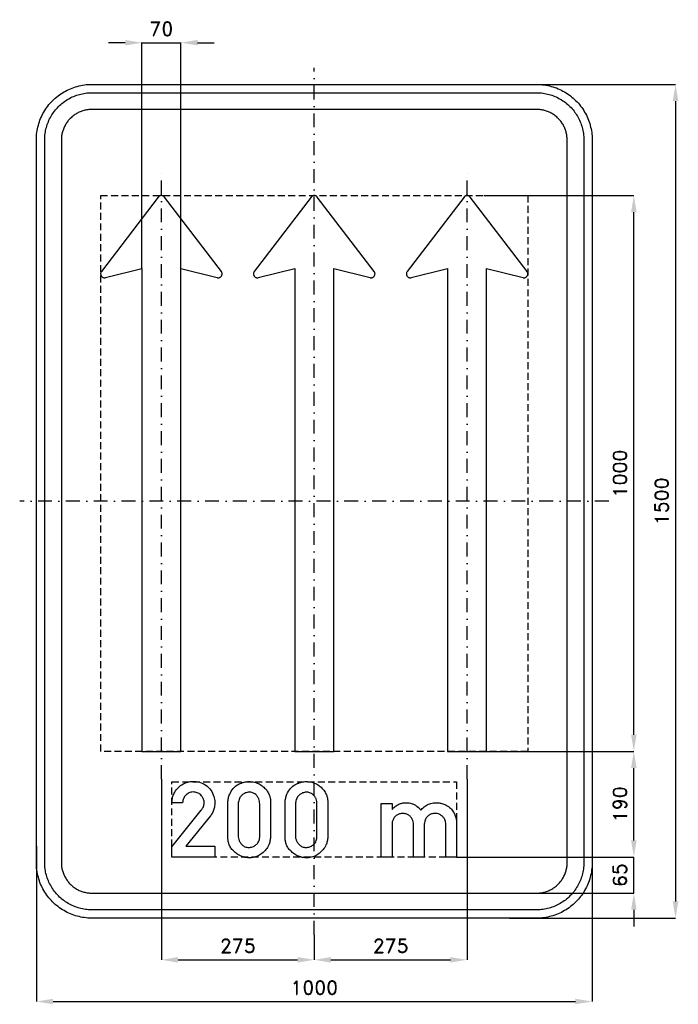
# Model space of a CAD drawing. Header units: millimetres. Extents: x -530 to 655, y -905 to 866.
import ezdxf

# ---------------------------------------------------------------- set-up
doc = ezdxf.new("R2010")
doc.units = ezdxf.units.MM
doc.header["$LTSCALE"] = 5
doc.linetypes.add('ČERCHOVANÁX2', pattern=[2, 1, -0.5, 0, -0.5])
doc.linetypes.add('ČÁRKOVANÁX2', pattern=[1.5, 1, -0.5])
doc.layers.add('Kóty', color=2, linetype='Continuous')
doc.layers.add('Značka', color=7, linetype='Continuous')
doc.styles.get("Standard").update_dxf_attribs({"font": 'romand.shx', "height": 25})
doc.dimstyles.get("Standard").update_dxf_attribs({"dimtxt": 25, "dimasz": 30, "dimexe": 0.18, "dimexo": 0.0625, "dimgap": 12.5, "dimtad": 1, "dimdec": 0, "dimzin": 0, "dimdsep": 46, "dimtxsty": 'Standard', "dimcen": 0.09, "dimadec": 0, "dimazin": 0, "dimtfac": 1, "dimtdec": 0, "dimtofl": 0, "dimtmove": 0, "dimatfit": 3, "dimfxl": 1, "dimtolj": 1, "dimtzin": 0, "dimarcsym": 0})

# ---------------------------------------------------------------- blocks, each defined once
blk = doc.blocks.new('*D0')
at = {"layer": 'Defpoints', "color": 0, "transparency": 16777216}
for p in [(339.5, 750), (351.4, -750), (650, -750)]:
    blk.add_point(p, dxfattribs=at)
at = {"layer": 'Kóty', "color": 0, "lineweight": -2, "transparency": 16777216}
for p, q in [((339.6, 750), (650.2, 750)), ((650, 720), (650, -720)), ((351.5, -750), (650.2, -750))]:
    blk.add_line(p, q, dxfattribs=at)
at = {"layer": 'Kóty', "color": 0, "transparency": 16777216}
for points in [[(645, 720), (655, 720), (650, 750)], [(645, -720), (655, -720), (650, -750)]]:
    blk.add_solid(points, dxfattribs=at)
at = {"layer": 'Kóty', "color": 0, "transparency": 16777216, "insert": (625, 0), "char_height": 25, "attachment_point": 5, "rotation": 90}
blk.add_mtext('\\A1;1500', dxfattribs=at)
blk = doc.blocks.new('*D1')
at = {"layer": 'Defpoints', "color": 0, "transparency": 16777216}
for p in [(304.86, 550), (575, 550), (304.86, -450)]:
    blk.add_point(p, dxfattribs=at)
at = {"layer": 'Kóty', "color": 0, "lineweight": -2, "transparency": 16777216}
for p, q in [((304.9225, 550), (575.18, 550)), ((575, -420), (575, 520)), ((304.9225, -450), (575.18, -450))]:
    blk.add_line(p, q, dxfattribs=at)
at = {"layer": 'Kóty', "color": 0, "transparency": 16777216}
for points in [[(570, 520), (580, 520), (575, 550)], [(570, -420), (580, -420), (575, -450)]]:
    blk.add_solid(points, dxfattribs=at)
at = {"layer": 'Kóty', "color": 0, "transparency": 16777216, "insert": (550, 50), "char_height": 25, "attachment_point": 5, "rotation": 90}
blk.add_mtext('\\A1;1000', dxfattribs=at)
blk = doc.blocks.new('*D2')
at = {"layer": 'Defpoints', "color": 0, "transparency": 16777216}
for p in [(256.1, -640), (575, -640), (382, -705)]:
    blk.add_point(p, dxfattribs=at)
at = {"layer": 'Kóty', "color": 0, "lineweight": -2, "transparency": 16777216}
for p, q in [((575, -610), (575, -580)), ((256.2, -640), (575.2, -640)), ((382.1, -705), (575.2, -705)), ((575, -735), (575, -765))]:
    blk.add_line(p, q, dxfattribs=at)
at = {"layer": 'Kóty', "color": 0, "transparency": 16777216}
for points in [[(570, -610), (580, -610), (575, -640)], [(570, -735), (580, -735), (575, -705)]]:
    blk.add_solid(points, dxfattribs=at)
at = {"layer": 'Kóty', "color": 0, "transparency": 16777216, "insert": (550, -672.5), "char_height": 25, "attachment_point": 5, "rotation": 90}
blk.add_mtext('\\A1;65', dxfattribs=at)
blk = doc.blocks.new('*D3')
at = {"layer": 'Defpoints', "color": 0, "transparency": 16777216}
for p in [(304.9225, -450), (575, -450), (256.03, -640)]:
    blk.add_point(p, dxfattribs=at)
at = {"layer": 'Kóty', "color": 0, "lineweight": -2, "transparency": 16777216}
for p, q in [((304.985, -450), (575.18, -450)), ((575, -610), (575, -480)), ((256.0925, -640), (575.18, -640))]:
    blk.add_line(p, q, dxfattribs=at)
at = {"layer": 'Kóty', "color": 0, "transparency": 16777216}
for points in [[(570, -480), (580, -480), (575, -450)], [(570, -610), (580, -610), (575, -640)]]:
    blk.add_solid(points, dxfattribs=at)
at = {"layer": 'Kóty', "color": 0, "transparency": 16777216, "insert": (550, -545), "char_height": 25, "attachment_point": 5, "rotation": 90}
blk.add_mtext('\\A1;190', dxfattribs=at)
blk = doc.blocks.new('*D4')
at = {"layer": 'Defpoints', "color": 0, "transparency": 16777216}
for p in [(-240.07, 825), (-310.07, 418.53), (-240.07, 418.53)]:
    blk.add_point(p, dxfattribs=at)
at = {"layer": 'Kóty', "color": 0, "lineweight": -2, "transparency": 16777216}
for p, q in [((-340.07, 825), (-370.07, 825)), ((-310.07, 418.5925), (-310.07, 825.18)), ((-240.07, 418.5925), (-240.07, 825.18)), ((-210.07, 825), (-180.07, 825))]:
    blk.add_line(p, q, dxfattribs=at)
at = {"layer": 'Kóty', "color": 0, "transparency": 16777216}
for points in [[(-340.07, 830), (-340.07, 820), (-310.07, 825)], [(-210.07, 830), (-210.07, 820), (-240.07, 825)]]:
    blk.add_solid(points, dxfattribs=at)
at = {"layer": 'Kóty', "color": 0, "transparency": 16777216, "insert": (-275.07, 850), "char_height": 25, "attachment_point": 5}
blk.add_mtext('\\A1;70', dxfattribs=at)
blk = doc.blocks.new('*D5')
at = {"layer": 'Defpoints', "color": 0, "transparency": 16777216}
for p in [(-275.05, -500), (0, -780), (0, -825)]:
    blk.add_point(p, dxfattribs=at)
at = {"layer": 'Kóty', "color": 0, "lineweight": -2, "transparency": 16777216}
for p, q in [((-275.05, -500.0625), (-275.05, -825.18)), ((0, -780.0625), (0, -825.18)), ((-245.05, -825), (-30, -825))]:
    blk.add_line(p, q, dxfattribs=at)
at = {"layer": 'Kóty', "color": 0, "transparency": 16777216}
for points in [[(-245.05, -820), (-245.05, -830), (-275.05, -825)], [(-30, -820), (-30, -830), (0, -825)]]:
    blk.add_solid(points, dxfattribs=at)
at = {"layer": 'Kóty', "color": 0, "transparency": 16777216, "insert": (-137.525, -800), "char_height": 25, "attachment_point": 5}
blk.add_mtext('\\A1;275', dxfattribs=at)
blk = doc.blocks.new('*D6')
at = {"layer": 'Defpoints', "color": 0, "transparency": 16777216}
for p in [(274.95, -500), (0, -780), (274.95, -825)]:
    blk.add_point(p, dxfattribs=at)
at = {"layer": 'Kóty', "color": 0, "lineweight": -2, "transparency": 16777216}
for p, q in [((274.95, -500.0625), (274.95, -825.18)), ((0, -780.0625), (0, -825.18)), ((30, -825), (244.95, -825))]:
    blk.add_line(p, q, dxfattribs=at)
at = {"layer": 'Kóty', "color": 0, "transparency": 16777216}
for points in [[(30, -820), (30, -830), (0, -825)], [(244.95, -820), (244.95, -830), (274.95, -825)]]:
    blk.add_solid(points, dxfattribs=at)
at = {"layer": 'Kóty', "color": 0, "transparency": 16777216, "insert": (137.475, -800), "char_height": 25, "attachment_point": 5}
blk.add_mtext('\\A1;275', dxfattribs=at)
blk = doc.blocks.new('*D7')
at = {"layer": 'Defpoints', "color": 0, "transparency": 16777216}
for p in [(-500, -620.4), (500, -621.8), (500, -900)]:
    blk.add_point(p, dxfattribs=at)
at = {"layer": 'Kóty', "color": 0, "lineweight": -2, "transparency": 16777216}
for p, q in [((-500, -620.4), (-500, -900.2)), ((500, -621.8), (500, -900.2)), ((-470, -900), (470, -900))]:
    blk.add_line(p, q, dxfattribs=at)
at = {"layer": 'Kóty', "color": 0, "transparency": 16777216}
for points in [[(-470, -895), (-470, -905), (-500, -900)], [(470, -895), (470, -905), (500, -900)]]:
    blk.add_solid(points, dxfattribs=at)
at = {"layer": 'Kóty', "color": 0, "transparency": 16777216, "insert": (0, -875), "char_height": 25, "attachment_point": 5}
blk.add_mtext('\\A1;1000', dxfattribs=at)

msp = doc.modelspace()

# ---------------------------------------------------------------- linework, layer by layer
at = {"layer": 'Kóty'}
for points in [[(-310.07, 825), (-240.07, 825)], [(575, -705), (575, -640)]]:
    msp.add_lwpolyline(points, dxfattribs=at)
at = {"layer": 'Značka', "color": 6, "linetype": 'ČERCHOVANÁX2', "ltscale": 5}
for points in [[(0, -780), (0, 780)], [(-275.05, -500), (-275.05, 600)], [(274.95, -500), (274.95, 600)], [(530, 0), (-530, 0)]]:
    msp.add_lwpolyline(points, dxfattribs=at)
at = {"layer": 'Značka', "color": 5}
for points in [[(-400, -750), (-400.393, -749.9988), (-400.785, -749.9969, -0.0321801), (-413.6978, -749.0925, -0.0354432), (-426.3873, -746.4557, -0.0362667), (-438.6591, -742.3068, -0.0344205), (-450.2266, -736.4713, -0.0337216), (-461.0042, -729.2849, -0.0340847), (-470.7107, -720.7107, -0.0342086), (-479.2931, -711.0064, -0.0342292), (-486.4713, -700.2266, -0.0340441), (-492.2651, -688.6512, -0.0334121), (-496.4557, -676.3873, -0.0341269), (-499.1355, -663.6918, -0.0367447), (-499.9969, -650.785), (-499.9989, -650.393), (-500, -650), (-500, 650), (-499.9988, 650.39), (-499.9969, 650.79, -0.0321796), (-499.0925, 663.7, -0.0354411), (-496.4557, 676.39, -0.0362697), (-492.3068, 688.66, -0.0344172), (-486.4713, 700.23, -0.033719), (-479.2849, 711, -0.0340776), (-470.7107, 720.71, -0.0342077), (-461.0064, 729.29, -0.0342268), (-450.2266, 736.47, -0.0340514), (-438.6512, 742.27, -0.0334162), (-426.3873, 746.46, -0.0341286), (-413.6918, 749.14, -0.0367456), (-400.785, 750), (-400.393, 750), (-400, 750), (400, 750), (400.393, 750), (400.785, 750, -0.0321794), (413.698, 749.09, -0.0354509), (426.387, 746.46, -0.0362816), (438.659, 742.31, -0.0344246), (450.227, 736.47, -0.0337312), (461.004, 729.28, -0.034081), (470.711, 720.71, -0.0342138), (479.293, 711.01, -0.0342285), (486.471, 700.23, -0.0340344), (492.265, 688.65, -0.0334114), (496.46, 676.39, -0.0341223), (499.14, 663.69, -0.0367412), (500, 650.79), (500, 650.39), (500, 650), (500, -650), (500, -650.393), (500, -650.785, -0.0321792), (499.09, -663.6978, -0.0354418), (496.46, -676.3873, -0.0362638), (492.307, -688.6591, -0.0344153), (486.471, -700.2266, -0.0337192), (479.285, -711.0042, -0.034086), (470.711, -720.7107, -0.0342054), (461.006, -729.2931, -0.0342295), (450.227, -736.4713, -0.0340459), (438.651, -742.2651, -0.0334135), (426.387, -746.4557, -0.034127), (413.692, -749.1355, -0.036745), (400.785, -749.9969), (400.393, -749.9989), (400, -750), (-400, -750)], [(-400, -735), (-400.334, -734.999), (-400.668, -734.9974, -0.0321799), (-411.6431, -734.2286, -0.0354431), (-422.4292, -731.9874, -0.036267), (-432.8602, -728.4608, -0.0344205), (-442.6926, -723.5006, -0.0337214), (-451.8536, -717.3922, -0.0340847), (-460.1041, -710.1041, -0.0342085), (-467.3991, -701.8554, -0.0342292), (-473.5006, -692.6926, -0.0340447), (-478.4254, -682.8535, -0.0334123), (-481.9874, -672.4292, -0.0341271), (-484.2652, -661.638, -0.0367448), (-484.9974, -650.668), (-484.9991, -650.334), (-485, -650), (-485, 650), (-484.999, 650.33), (-484.9974, 650.67, -0.0321808), (-484.2286, 661.64, -0.0354437), (-481.9874, 672.43, -0.0362674), (-478.4608, 682.86, -0.034419), (-473.5006, 692.69, -0.0337112), (-467.3922, 701.85, -0.0340785), (-460.1041, 710.1, -0.034195), (-451.8554, 717.4, -0.0342194), (-442.6926, 723.5, -0.0340514), (-432.8535, 728.43, -0.0334085), (-422.4292, 731.99, -0.0341207), (-411.638, 734.27, -0.0367451), (-400.668, 735), (-400.334, 735), (-400, 735), (400, 735), (400.334, 735), (400.668, 735, -0.0321738), (411.643, 734.23, -0.0354396), (422.429, 731.99, -0.0362613), (432.86, 728.46, -0.0344296), (442.693, 723.5, -0.0337309), (451.854, 717.39, -0.0340802), (460.104, 710.1, -0.0342125), (467.399, 701.86, -0.03423), (473.501, 692.69, -0.0340367), (478.425, 682.85, -0.0334178), (481.987, 672.43, -0.0341274), (484.265, 661.64, -0.0367509), (484.997, 650.67), (484.999, 650.33), (485, 650), (485, -650), (484.999, -650.334), (484.997, -650.668, -0.0321847), (484.229, -661.6431, -0.0354498), (481.987, -672.4292, -0.0362714), (478.461, -682.8602, -0.0344187), (473.501, -692.6926, -0.0337149), (467.392, -701.8536, -0.0340831), (460.104, -710.1041, -0.0342094), (451.855, -717.3991, -0.0342308), (442.693, -723.5006, -0.0340424), (432.854, -728.4254, -0.0334111), (422.429, -731.9874, -0.0341271), (411.638, -734.2652, -0.0367448), (400.668, -734.9974), (400.334, -734.9991), (400, -735), (-400, -735)], [(-400, -705), (400, -705), (400.216, -704.9994), (400.432, -704.9983, 0.0321799), (407.534, -704.5008, 0.0354424), (414.513, -703.0507, 0.0362647), (421.263, -700.7687, 0.0344223), (427.625, -697.5592, 0.033717), (433.552, -693.6067, 0.034088), (438.891, -688.8909, 0.0342122), (443.611, -683.5535, 0.0342287), (447.559, -677.6246, 0.0340415), (450.746, -671.2582, 0.0334124), (453.051, -664.513, 0.0341249), (454.525, -657.5305, 0.0367432), (454.998, -650.432), (454.999, -650.216), (455, -650), (455, 650), (454.999, 650.22), (454.998, 650.43, 0.0321867), (454.501, 657.53, 0.0354421), (453.051, 664.51, 0.0362779), (450.769, 671.26, 0.0344207), (447.559, 677.62, 0.0337176), (443.607, 683.55, 0.0340785), (438.891, 688.89, 0.0341988), (433.554, 693.61, 0.0342361), (427.625, 697.56, 0.0340303), (421.258, 700.75, 0.033395), (414.513, 703.05, 0.0341092), (407.53, 704.52, 0.0367438), (400.432, 705), (400.216, 705), (400, 705), (-400, 705), (-400.216, 705), (-400.432, 705, 0.0321706), (-407.5338, 704.5, 0.0354292), (-414.513, 703.05, 0.036266), (-421.2625, 700.77, 0.0344312), (-427.6246, 697.56, 0.0337345), (-433.5523, 693.61, 0.034079), (-438.8909, 688.89, 0.0342245), (-443.6112, 683.55, 0.0342352), (-447.5592, 677.62, 0.0340405), (-450.7458, 671.26, 0.0334087), (-453.0507, 664.51, 0.034125), (-454.5245, 657.53, 0.0367448), (-454.9983, 650.43), (-454.9994, 650.22), (-455, 650), (-455, -650), (-454.9994, -650.216), (-454.9983, -650.432, 0.0321797), (-454.5008, -657.5338, 0.0354429), (-453.0507, -664.513, 0.0362669), (-450.7687, -671.2625, 0.0344214), (-447.5592, -677.6246, 0.0337215), (-443.6067, -683.5523, 0.0340845), (-438.8909, -688.8909, 0.0342083), (-433.5535, -693.6112, 0.0342301), (-427.6246, -697.5592, 0.0340439), (-421.2582, -700.7458, 0.0334124), (-414.513, -703.0507, 0.0341275), (-407.5305, -704.5245, 0.0367453), (-400.432, -704.9983), (-400.216, -704.9994), (-400, -705)], [(-240.07, -450), (-240.07, 418.53), (-174.41, 402.3), (-174.28, 402.27), (-174.15, 402.24), (-173.24, 402.12, 0.0355617), (-172.32, 402.12), (-171.47, 402.22), (-170.65, 402.43), (-169.85, 402.74), (-169.1, 403.14), (-168.39, 403.63), (-167.75, 404.21), (-167.52, 404.46), (-167.29, 404.73), (-167.08, 405.01), (-166.88, 405.3), (-166.37, 406.22), (-166.01, 407.2), (-165.82, 408.03), (-165.73, 408.87), (-165.75, 409.72), (-165.87, 410.55), (-166.1, 411.37), (-166.43, 412.16), (-166.59, 412.47), (-166.76, 412.77), (-166.88, 412.95), (-167.01, 413.13), (-167.09, 413.24), (-167.17, 413.35), (-269.51, 547.25), (-269.57, 547.32), (-269.63, 547.4), (-270.08, 547.91), (-270.58, 548.37), (-271.09, 548.76), (-271.64, 549.09), (-272.21, 549.38), (-272.8, 549.61), (-273.41, 549.8), (-274.04, 549.92), (-274.3, 549.95), (-274.56, 549.97), (-274.72, 549.98), (-274.88, 549.99), (-274.98, 549.99), (-275.08, 549.99), (-275.18, 549.99), (-275.28, 549.99), (-275.47, 549.98), (-275.67, 549.97), (-276.15, 549.91), (-276.62, 549.82), (-277.24, 549.65), (-277.83, 549.43), (-278.41, 549.15), (-278.95, 548.82), (-279.47, 548.45), (-279.95, 548.02), (-280.13, 547.84), (-280.3, 547.65), (-280.41, 547.53), (-280.51, 547.4), (-280.57, 547.32), (-280.63, 547.25), (-382.93, 413.35), (-383.01, 413.24), (-383.09, 413.13), (-383.57, 412.35), (-383.93, 411.51), (-384.18, 410.69), (-384.32, 409.85), (-384.35, 409), (-384.29, 408.15), (-384.12, 407.3), (-383.84, 406.49), (-383.7, 406.17), (-383.55, 405.85), (-383.37, 405.55), (-383.19, 405.25), (-382.55, 404.41), (-381.79, 403.69), (-381.11, 403.19), (-380.37, 402.77), (-379.59, 402.45), (-378.77, 402.23), (-377.93, 402.11, 0.0337987), (-377.08, 402.1), (-376.73, 402.12), (-376.39, 402.17), (-376.17, 402.2), (-375.95, 402.24), (-375.82, 402.27), (-375.69, 402.3), (-310.07, 418.53), (-310.07, -450), (-240.07, -450)], [(34.95, -450), (34.95, 418.53), (100.62, 402.3), (100.75, 402.27), (100.88, 402.24), (101.78, 402.12, 0.0355617), (102.7, 402.12), (103.55, 402.22), (104.38, 402.43), (105.18, 402.74), (105.93, 403.14), (106.63, 403.63), (107.27, 404.21), (107.51, 404.46), (107.73, 404.73), (107.95, 405.01), (108.15, 405.3), (108.66, 406.22), (109.02, 407.2), (109.21, 408.03), (109.29, 408.87), (109.27, 409.72), (109.15, 410.55), (108.93, 411.37), (108.6, 412.16), (108.44, 412.47), (108.26, 412.77), (108.14, 412.95), (108.02, 413.13), (107.94, 413.24), (107.86, 413.35), (5.51, 547.25), (5.45, 547.32), (5.39, 547.4), (4.94, 547.91), (4.44, 548.37), (3.93, 548.76), (3.39, 549.09), (2.82, 549.38), (2.23, 549.61), (1.61, 549.8), (0.98, 549.92), (0.72, 549.95), (0.47, 549.97), (0.3, 549.98), (0.14, 549.99), (0.04, 549.99), (-0.06, 549.99), (-0.15, 549.99), (-0.25, 549.99), (-0.45, 549.98), (-0.64, 549.97), (-1.12, 549.91), (-1.6, 549.82), (-2.21, 549.65), (-2.81, 549.43), (-3.38, 549.15), (-3.93, 548.82), (-4.44, 548.45), (-4.92, 548.02), (-5.1, 547.84), (-5.28, 547.65), (-5.38, 547.53), (-5.49, 547.4), (-5.55, 547.32), (-5.61, 547.25), (-107.91, 413.35), (-107.99, 413.24), (-108.07, 413.13), (-108.54, 412.35), (-108.91, 411.51), (-109.15, 410.69), (-109.29, 409.85), (-109.33, 409), (-109.26, 408.15), (-109.09, 407.3), (-108.82, 406.49), (-108.68, 406.17), (-108.52, 405.85), (-108.35, 405.55), (-108.16, 405.25), (-107.52, 404.41), (-106.77, 403.69), (-106.09, 403.19), (-105.34, 402.77), (-104.56, 402.45), (-103.75, 402.23), (-102.91, 402.11, 0.0337987), (-102.05, 402.1), (-101.71, 402.12), (-101.36, 402.17), (-101.14, 402.2), (-100.93, 402.24), (-100.8, 402.27), (-100.67, 402.3), (-35.05, 418.53), (-35.05, -450), (34.95, -450)], [(309.98, -450), (309.98, 418.53), (375.64, 402.3), (375.77, 402.27), (375.9, 402.24), (376.81, 402.12, 0.0355617), (377.73, 402.12), (378.58, 402.22), (379.4, 402.43), (380.2, 402.74), (380.95, 403.14), (381.66, 403.63), (382.3, 404.21), (382.53, 404.46), (382.76, 404.73), (382.97, 405.01), (383.17, 405.3), (383.68, 406.22), (384.04, 407.2), (384.23, 408.03), (384.32, 408.87), (384.3, 409.72), (384.18, 410.55), (383.95, 411.37), (383.62, 412.16), (383.46, 412.47), (383.29, 412.77), (383.17, 412.95), (383.04, 413.13), (382.96, 413.24), (382.88, 413.35), (280.54, 547.25), (280.48, 547.32), (280.42, 547.4), (279.97, 547.91), (279.47, 548.37), (278.96, 548.76), (278.41, 549.09), (277.84, 549.38), (277.25, 549.61), (276.64, 549.8), (276.01, 549.92), (275.75, 549.95), (275.49, 549.97), (275.33, 549.98), (275.17, 549.99), (275.07, 549.99), (274.97, 549.99), (274.87, 549.99), (274.77, 549.99), (274.58, 549.98), (274.38, 549.97), (273.9, 549.91), (273.43, 549.82), (272.81, 549.65), (272.22, 549.43), (271.64, 549.15), (271.1, 548.82), (270.58, 548.45), (270.1, 548.02), (269.92, 547.84), (269.75, 547.65), (269.64, 547.53), (269.54, 547.4), (269.48, 547.32), (269.42, 547.25), (167.11, 413.35), (167.04, 413.24), (166.96, 413.13), (166.48, 412.35), (166.12, 411.51), (165.87, 410.69), (165.73, 409.85), (165.7, 409), (165.76, 408.15), (165.93, 407.3), (166.21, 406.49), (166.35, 406.17), (166.5, 405.85), (166.68, 405.55), (166.86, 405.25), (167.5, 404.41), (168.26, 403.69), (168.94, 403.19), (169.68, 402.77), (170.46, 402.45), (171.28, 402.23), (172.12, 402.11, 0.0337987), (172.97, 402.1), (173.32, 402.12), (173.66, 402.17), (173.88, 402.2), (174.1, 402.24), (174.23, 402.27), (174.36, 402.3), (239.98, 418.53), (239.98, -450), (309.98, -450)], [(-256.03, -640), (-256.03, -621.958), (-203.22, -555.498), (-202.45, -554.521), (-201.71, -553.516, 0.0829791), (-198.85, -547.512, 0.0943981), (-198.22, -540.887, 0.0921532), (-199.61, -534.894, 0.0840255), (-203.01, -529.694, 0.0981467), (-208.99, -525.033, 0.106049), (-216.25, -523.098, 0.106166), (-223.63, -524.027, 0.0999533), (-230.11, -527.837, 0.0837277), (-234.15, -532.512, 0.0916537), (-236.31, -538.159), (-236.64, -540.244), (-236.82, -542.35), (-256.03, -542.35), (-255.98, -540.535), (-255.89, -538.722, -0.0594225), (-254.29, -530.616, -0.058226), (-250.83, -523.042, -0.0721484), (-244.4, -514.743, -0.0722198), (-235.92, -508.614, -0.0614808), (-227.77, -505.261, -0.0599421), (-219.03, -503.959, -0.0830621), (-206.56, -505.412, -0.0870443), (-195.24, -510.92, -0.0877596), (-186.16, -519.658, -0.0877873), (-180.63, -530.903, -0.0684788), (-178.91, -540.504, -0.0624169), (-179.73, -550.253, -0.0506904), (-181.84, -557.506, -0.0618401), (-185.48, -564.034), (-186.2, -565.02), (-186.94, -565.989), (-230.8, -620.734), (-178.97, -620.734), (-178.97, -640), (-256.03, -640)], [(-155.34, -544.094), (-155.35, -542.884), (-155.34, -541.675, -0.0490265), (-154.46, -534.293, -0.0499929), (-152.12, -527.163, -0.0795418), (-145.92, -516.976, -0.0890969), (-136.81, -509.43, -0.0597951), (-129.83, -506.201, -0.0520207), (-122.29, -504.592, -0.0620169), (-112.46, -504.58, -0.0645003), (-102.96, -507.011, -0.0554379), (-95.61, -510.687, -0.0554872), (-89.25, -515.884, -0.0511063), (-84.57, -521.502, -0.0548889), (-81.19, -527.964, -0.0452566), (-79.46, -533.51, -0.0459917), (-78.77, -539.256), (-78.74, -541.268), (-78.77, -543.278), (-78.77, -602.116), (-78.76, -603.325), (-78.77, -604.534, -0.0517783), (-79.68, -611.531, -0.049691), (-81.99, -618.245, -0.0667972), (-87.02, -626.695, -0.065912), (-94.09, -633.545, -0.0611027), (-101.69, -638.187, -0.0641443), (-110.2, -640.802, -0.0696624), (-119.99, -641.323, -0.0674499), (-129.55, -639.198, -0.0568158), (-137.26, -635.548, -0.0496032), (-144.06, -630.325, -0.0480623), (-149.21, -624.754, -0.0659016), (-152.92, -618.245, -0.0547556), (-154.72, -612.326, -0.0423693), (-155.34, -606.152), (-155.37, -604.131), (-155.34, -602.116), (-155.34, -544.094)], [(-52.33, -544.094), (-52.34, -542.884), (-52.33, -541.675, -0.0490265), (-51.45, -534.293, -0.0499929), (-49.11, -527.163, -0.0795418), (-42.91, -516.976, -0.0890969), (-33.8, -509.43, -0.0597951), (-26.82, -506.201, -0.0520207), (-19.29, -504.592, -0.0620169), (-9.46, -504.58, -0.0645003), (0.05, -507.011, -0.0554379), (7.4, -510.687, -0.0554872), (13.76, -515.884, -0.0511197), (18.43, -521.502, -0.0549482), (21.82, -527.964, -0.0452363), (23.54, -533.51, -0.0459706), (24.24, -539.256), (24.27, -541.268), (24.24, -543.278), (24.24, -602.116), (24.25, -603.325), (24.24, -604.534, -0.0517267), (23.33, -611.531, -0.049691), (21.02, -618.245, -0.0667758), (15.99, -626.695, -0.065912), (8.92, -633.545, -0.0611027), (1.31, -638.187, -0.0641443), (-7.19, -640.802, -0.0696624), (-16.98, -641.323, -0.0674499), (-26.54, -639.198, -0.0568158), (-34.25, -635.548, -0.0496032), (-41.06, -630.325, -0.0480623), (-46.2, -624.754, -0.0659016), (-49.91, -618.245, -0.0547556), (-51.71, -612.326, -0.0423693), (-52.33, -606.152), (-52.36, -604.131), (-52.33, -602.116), (-52.33, -544.094)], [(-136.81, -544.094), (-136.81, -602.116), (-136.82, -602.925), (-136.81, -603.733, 0.0738963), (-135.86, -608.731, 0.0595341), (-133.59, -613.408, 0.0707199), (-129.76, -618.217, 0.0945857), (-124.71, -621.466, 0.108402), (-117.96, -622.799, 0.0875516), (-111.02, -621.466, 0.0781521), (-105.53, -618.612, 0.08816), (-101.34, -614.209, 0.0617759), (-99.38, -610.531, 0.0611714), (-98.36, -606.503), (-98.17, -604.314), (-98.12, -602.116), (-98.12, -544.094), (-98.25, -542.184), (-98.46, -540.283, 0.0583392), (-99.73, -535.533, 0.0647204), (-102.14, -531.198, 0.0880889), (-106.72, -526.589, 0.0978886), (-112.62, -523.942, 0.0998457), (-119.19, -523.529, 0.0882648), (-125.51, -525.545, 0.0741645), (-130.17, -528.708, 0.0756998), (-133.66, -533.055, 0.0525995), (-135.4, -536.706, 0.0461164), (-136.39, -540.62), (-136.63, -542.354), (-136.81, -544.094)], [(-33.8, -544.094), (-33.8, -602.116), (-33.81, -602.925), (-33.8, -603.733, 0.0738963), (-32.85, -608.731, 0.0595341), (-30.58, -613.408, 0.0707199), (-26.75, -618.217, 0.0945857), (-21.71, -621.466, 0.108402), (-14.95, -622.799, 0.0875516), (-8.01, -621.466, 0.0781521), (-2.52, -618.612, 0.08816), (1.67, -614.209, 0.0617759), (3.63, -610.531, 0.0611714), (4.65, -606.503), (4.84, -604.314), (4.89, -602.116), (4.89, -544.094), (4.76, -542.184), (4.55, -540.283, 0.0583392), (3.27, -535.533, 0.0647204), (0.86, -531.198, 0.0880889), (-3.72, -526.589, 0.0978886), (-9.61, -523.942, 0.0998457), (-16.18, -523.529, 0.0882648), (-22.51, -525.545, 0.0741645), (-27.16, -528.708, 0.0756998), (-30.65, -533.055, 0.0525995), (-32.39, -536.706, 0.0461164), (-33.38, -540.62), (-33.62, -542.354), (-33.8, -544.094)], [(120.66, -639.986), (120.66, -543.517), (140.04, -543.517), (140.04, -554.261), (141.1, -553.087), (142.18, -551.941, -0.0538256), (147.45, -547.642, -0.0546358), (153.54, -544.558, -0.0497782), (159.36, -542.826, -0.0499047), (165.4, -542.28, -0.0445993), (170.78, -542.705, -0.0453435), (175.99, -544.08, -0.0415337), (180.77, -546.2, -0.0347546), (185.18, -549.03), (187.6, -550.943), (189.78, -553.108), (190.8, -554.331), (191.78, -555.597), (192.92, -554.243), (194.11, -552.925, -0.072075), (201.34, -547.269, -0.0664565), (209.88, -543.756, -0.0355099), (214.59, -542.683, -0.0358379), (219.38, -542.294, -0.05052), (226.27, -542.853, -0.0496604), (232.97, -544.783, -0.0682901), (241.4, -549.328, -0.0733018), (248.21, -556.005, -0.0568437), (252.23, -562.357, -0.0488648), (254.83, -569.406), (255.46, -571.997), (255.86, -574.623), (255.96, -575.81), (256.03, -577), (256.03, -639.986), (236.66, -639.986), (236.66, -580.895), (236.64, -580.171), (236.61, -579.447), (236, -575.843), (234.68, -572.416, 0.0676888), (232, -568.307, 0.066944), (228.33, -565.047, 0.0735534), (223.5, -562.565, 0.0743163), (218.16, -561.587, 0.080741), (212.29, -562.172, 0.0806605), (206.88, -564.583, 0.0705074), (202.99, -567.785, 0.0753606), (200.2, -571.923, 0.0507408), (198.88, -575.415), (198.16, -579.081), (198.09, -579.609), (198.02, -580.136), (198.02, -639.986), (178.69, -639.986), (178.69, -580.516), (178.66, -579.707), (178.61, -578.898, 0.0737768), (177.49, -574.076, 0.0690263), (175.04, -569.716, 0.0747189), (171.3, -565.774, 0.0737741), (166.56, -563.092, 0.0890559), (159.93, -561.603, 0.093657), (153.22, -562.544, 0.0733258), (148.64, -564.67, 0.0711427), (144.85, -568.014, 0.0770048), (141.72, -572.836, 0.0779908), (140.21, -578.322), (140.12, -579.053), (140.04, -579.784), (140.04, -639.986), (120.66, -639.986)]]:
    msp.add_lwpolyline(points, format="xyb", dxfattribs=at)
at = {"layer": 'Značka', "color": 6, "linetype": 'ČÁRKOVANÁX2', "ltscale": 2.5}
for points in [[(-384.29, -450), (-384.29, 550), (384.29, 550), (384.29, -450), (-384.29, -450)], [(-256.03, -640), (-256.03, -505), (256.03, -505), (256.03, -640), (-256.03, -640)]]:
    msp.add_lwpolyline(points, dxfattribs=at)

# ---------------------------------------------------------------- dimensions: what is measured, and where the dimension line sits
at = {"layer": 'Kóty'}
for base, p1, p2, picture, middle in [((-240.07, 825), (-310.07, 418.53), (-240.07, 418.53), '*D4', (-275.07, 850)), ((0, -825), (-275.05, -500), (0, -780), '*D5', (-137.525, -800)), ((274.95, -825), (0, -780), (274.95, -500), '*D6', (137.475, -800)), ((500, -900), (-500, -620.3607), (500, -621.7869), '*D7', (0, -875))]:
    dim = msp.add_linear_dim(base=base, p1=p1, p2=p2, dimstyle='Standard', dxfattribs=at)
    dim.commit()
    dim.dimension.update_dxf_attribs({"geometry": picture, "text_midpoint": middle})
for base, p1, p2, picture, middle in [((650, -750), (339.5288, 750), (351.414, -750), '*D0', (625, 0)), ((575, 550), (304.86, -450), (304.86, 550), '*D1', (550, 50)), ((575, -450), (256.03, -640), (304.9225, -450), '*D3', (550, -545)), ((575, -640), (382.0064, -705), (256.0925, -640), '*D2', (550, -672.5))]:
    dim = msp.add_linear_dim(base=base, p1=p1, p2=p2, angle=90, dimstyle='Standard', dxfattribs=at)
    dim.commit()
    dim.dimension.update_dxf_attribs({"geometry": picture, "text_midpoint": middle})

doc.saveas('drawing.dxf')
